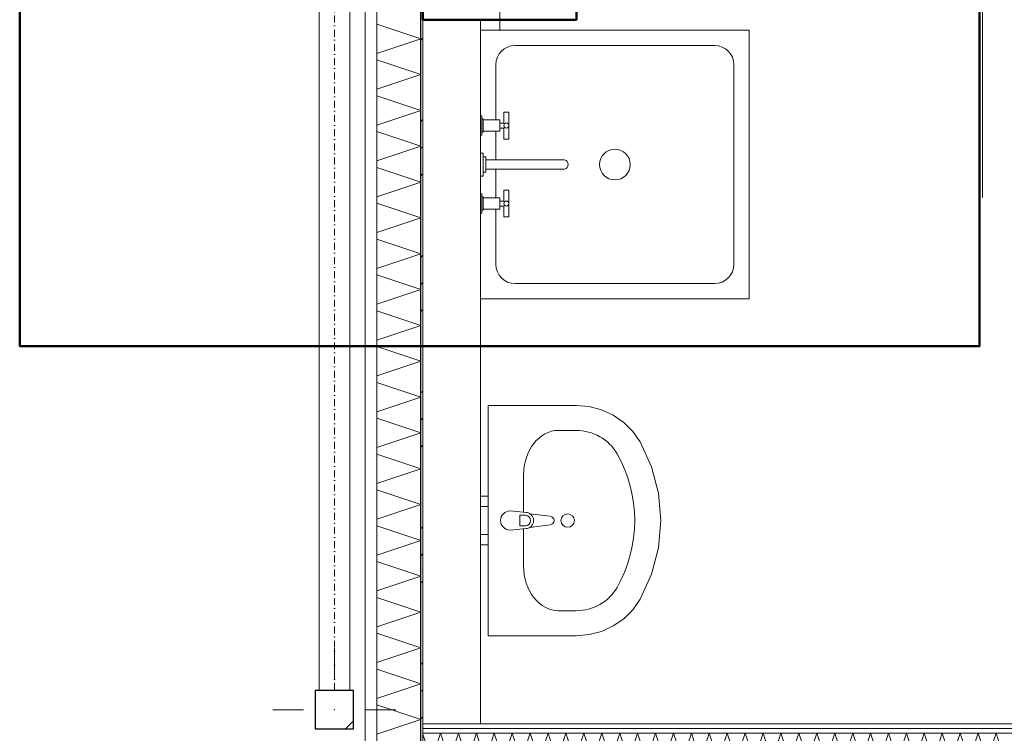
# Model space of a CAD drawing. Extents: x -7314 to 11761, y 144 to 9383.
# Tile 56 of 193: x 809 to 1065, y 3586 to 3772. Entities that reach past the tile are written whole.
import ezdxf
from ezdxf.xclip import XClip

# ---------------------------------------------------------------- set-up
doc = ezdxf.new("R2010")
doc.units = 0
doc.header["$MEASUREMENT"] = 0
doc.header["$XCLIPFRAME"] = 0
for name, pattern in [('Krawędzie ukryte', [68, 48, -20]), ('Kropki i Kreski', [144, 72, -36, 0, -36]), ('Wipeout_Contour', [20000, 0, -20000])]:
    doc.linetypes.add(name, pattern=pattern)
for name, color, linetype in [('_FORMA - struktura elewacja', 7, 'Continuous'), ('FORMA - Arch 01 - 220-A Ściany', 7, 'Continuous'), ('FORMA - Arch 01 - 410-K Osie', 7, 'Continuous'), ('FORMA - Arch 01 - 440-K Słupy', 7, 'Continuous'), ('FORMA - Arch 01 - 540-I Ogrzewanie', 7, 'Continuous'), ('FORMA - Arch 02 - Strefy', 7, 'Continuous'), ('FORMA - Arch 02 - Ściany zewnętrzne', 7, 'Continuous')]:
    doc.layers.add(name, color=color, linetype=linetype)
pattern_1 = [(0, (4185.3, -5972.398), (0, 7.5), [0, -7.5])]

# ---------------------------------------------------------------- blocks, each defined once
blk = doc.blocks.new('*X77')
at = {"layer": 'FORMA - Arch 01 - 220-A Ściany', "color": 7, "linetype": 'Continuous', "lineweight": 5, "ltscale": 0.025}
for p, q in [((916.3, 3579.04), (914.04, 3585.81)), ((918.63, 3586.04), (916.3, 3579.04)), ((920.97, 3579.04), (918.63, 3586.04)), ((923.3, 3586.04), (920.97, 3579.04)), ((925.63, 3579.04), (923.3, 3586.04)), ((927.97, 3586.04), (925.63, 3579.04)), ((929.04, 3582.81), (927.97, 3586.04))]:
    blk.add_line(p, q, dxfattribs=at)
blk = doc.blocks.new('*X78')
at = {"layer": 'FORMA - Arch 01 - 220-A Ściany', "color": 7, "linetype": 'Continuous', "lineweight": 5, "ltscale": 0.025}
for p, q in [((932.63, 3586.04), (930.3, 3579.04)), ((934.97, 3579.04), (932.63, 3586.04)), ((937.3, 3586.04), (934.97, 3579.04)), ((939.63, 3579.04), (937.3, 3586.04)), ((941.97, 3586.04), (939.63, 3579.04)), ((944.3, 3579.04), (941.97, 3586.04)), ((946.63, 3586.04), (944.3, 3579.04)), ((948.97, 3579.04), (946.63, 3586.04)), ((951.3, 3586.04), (948.97, 3579.04)), ((953.63, 3579.04), (951.3, 3586.04)), ((955.97, 3586.04), (953.63, 3579.04)), ((958.3, 3579.04), (955.97, 3586.04)), ((960.63, 3586.04), (958.3, 3579.04)), ((962.97, 3579.04), (960.63, 3586.04)), ((965.3, 3586.04), (962.97, 3579.04)), ((967.63, 3579.04), (965.3, 3586.04)), ((969.97, 3586.04), (967.63, 3579.04)), ((972.3, 3579.04), (969.97, 3586.04)), ((974.63, 3586.04), (972.3, 3579.04)), ((976.97, 3579.04), (974.63, 3586.04)), ((979.3, 3586.04), (976.97, 3579.04)), ((981.63, 3579.04), (979.3, 3586.04)), ((983.97, 3586.04), (981.63, 3579.04)), ((986.3, 3579.04), (983.97, 3586.04)), ((988.63, 3586.04), (986.3, 3579.04)), ((990.97, 3579.04), (988.63, 3586.04)), ((993.3, 3586.04), (990.97, 3579.04)), ((995.63, 3579.04), (993.3, 3586.04)), ((997.97, 3586.04), (995.63, 3579.04)), ((1000.3, 3579.04), (997.97, 3586.04)), ((1002.63, 3586.04), (1000.3, 3579.04)), ((1004.97, 3579.04), (1002.63, 3586.04)), ((1007.3, 3586.04), (1004.97, 3579.04)), ((1009.63, 3579.04), (1007.3, 3586.04)), ((1011.97, 3586.04), (1009.63, 3579.04)), ((1014.3, 3579.04), (1011.97, 3586.04)), ((1016.63, 3586.04), (1014.3, 3579.04)), ((1018.97, 3579.04), (1016.63, 3586.04)), ((1021.3, 3586.04), (1018.97, 3579.04)), ((1023.63, 3579.04), (1021.3, 3586.04)), ((1025.97, 3586.04), (1023.63, 3579.04)), ((1028.3, 3579.04), (1025.97, 3586.04)), ((1030.63, 3586.04), (1028.3, 3579.04)), ((1032.97, 3579.04), (1030.63, 3586.04)), ((1035.3, 3586.04), (1032.97, 3579.04)), ((1037.63, 3579.04), (1035.3, 3586.04)), ((1039.97, 3586.04), (1037.63, 3579.04)), ((1042.3, 3579.04), (1039.97, 3586.04)), ((1044.63, 3586.04), (1042.3, 3579.04)), ((1046.97, 3579.04), (1044.63, 3586.04)), ((1049.3, 3586.04), (1046.97, 3579.04)), ((1051.63, 3579.04), (1049.3, 3586.04)), ((1053.97, 3586.04), (1051.63, 3579.04)), ((1056.3, 3579.04), (1053.97, 3586.04)), ((1058.63, 3586.04), (1056.3, 3579.04)), ((1060.97, 3579.04), (1058.63, 3586.04)), ((1063.3, 3586.04), (1060.97, 3579.04)), ((1065.63, 3579.04), (1063.3, 3586.04))]:
    blk.add_line(p, q, dxfattribs=at)
blk = doc.blocks.new('*X362')
at = {"layer": 'FORMA - Arch 01 - 220-A Ściany', "color": 7, "linetype": 'Continuous', "lineweight": 5, "ltscale": 0.025}
for p, q in [((902.04, 3770.77), (913.54, 3766.94)), ((913.54, 3766.94), (902.04, 3763.1)), ((902.04, 3761.44), (913.54, 3757.6)), ((913.54, 3757.6), (902.04, 3753.77)), ((902.04, 3752.1), (913.54, 3748.27)), ((913.54, 3748.27), (902.04, 3744.44)), ((902.04, 3742.77), (913.54, 3738.94)), ((913.54, 3738.94), (902.04, 3735.1)), ((902.04, 3733.44), (913.54, 3729.6)), ((913.54, 3729.6), (902.04, 3725.77)), ((902.04, 3724.1), (913.54, 3720.27)), ((913.54, 3720.27), (902.04, 3716.44)), ((902.04, 3714.77), (913.54, 3710.94)), ((913.54, 3710.94), (902.04, 3707.1)), ((902.04, 3705.44), (913.54, 3701.6)), ((913.54, 3701.6), (902.04, 3697.77)), ((902.04, 3696.1), (913.54, 3692.27)), ((913.54, 3692.27), (902.04, 3688.44)), ((902.04, 3686.77), (913.54, 3682.94)), ((913.54, 3682.94), (902.04, 3679.1)), ((902.04, 3677.44), (913.54, 3673.6)), ((913.54, 3673.6), (902.04, 3669.77)), ((902.04, 3668.1), (913.54, 3664.27)), ((913.54, 3664.27), (902.04, 3660.44)), ((902.04, 3658.77), (913.54, 3654.94)), ((913.54, 3654.94), (902.04, 3651.1)), ((902.04, 3649.44), (913.54, 3645.6)), ((913.54, 3645.6), (902.04, 3641.77)), ((902.04, 3640.1), (913.54, 3636.27)), ((913.54, 3636.27), (902.04, 3632.44)), ((902.04, 3630.77), (913.54, 3626.94)), ((913.54, 3626.94), (902.04, 3623.1)), ((902.04, 3621.44), (913.54, 3617.6)), ((913.54, 3617.6), (902.04, 3613.77)), ((902.04, 3612.1), (913.54, 3608.27)), ((913.54, 3608.27), (902.04, 3604.44)), ((902.04, 3602.77), (913.54, 3598.94)), ((913.54, 3598.94), (902.04, 3595.1)), ((902.04, 3593.44), (913.54, 3589.6)), ((913.54, 3589.6), (902.04, 3585.77))]:
    blk.add_line(p, q, dxfattribs=at)
blk = doc.blocks.new('Rysunek_1_1', base_point=(4185.3, -5972.4))
at = {"layer": '_FORMA - struktura elewacja', "color": 1, "linetype": 'Continuous', "lineweight": 13, "ltscale": 0.025}
for p, q in [((890.99, 3600.17), (890.99, 3608.17)), ((882.99, 3592.17), (874.99, 3592.17))]:
    blk.add_line(p, q, dxfattribs=at)
at = {"color": 254, "linetype": 'Wipeout_Contour', "lineweight": 0, "ltscale": 14804.102354}
blk.add_wipeout([(885.99, 3597.17), (885.99, 3587.17), (895.99, 3587.17), (895.99, 3597.17)], dxfattribs=at).dxf.layer = '_FORMA - struktura elewacja'
at = {"color": 254, "linetype": 'Wipeout_Contour', "lineweight": 0, "ltscale": 18256.97488}
blk.add_wipeout([(899.04, 7923.64), (899.04, 721.9), (902.04, 721.9), (902.04, 7923.64)], dxfattribs=at).dxf.layer = 'FORMA - Arch 01 - 220-A Ściany'
at = {"color": 254, "linetype": 'Wipeout_Contour', "lineweight": 0, "ltscale": 14796.681363}
blk.add_wipeout([(914.04, 3586.04), (914.04, 3579.04), (929.04, 3579.04), (929.04, 3586.04)], dxfattribs=at).dxf.layer = 'FORMA - Arch 01 - 220-A Ściany'
at = {"color": 254, "linetype": 'Wipeout_Contour', "lineweight": 0, "ltscale": 15454.34512}
blk.add_wipeout([(1323.04, 3588.54), (1323.04, 3797.13), (914.04, 3797.13), (914.04, 3588.54)], dxfattribs=at).dxf.layer = 'FORMA - Arch 02 - Strefy'
at = {"layer": '_FORMA - struktura elewacja', "linetype": 'Continuous', "lineweight": 13}
h = blk.add_hatch(dxfattribs=at)
h.set_pattern_fill('Beton_zbrojony_0001', color=251, style=0, pattern_type=2)
h.set_pattern_definition([(45, (4185.3, -5972.398), (-18.384776, 18.384776), []), (45, (4176.107, -5963.206), (-18.384776, 18.384776), [19.5, -6.5])])
h.paths.add_polyline_path([(885.99, 3597.17), (885.99, 3587.17), (895.99, 3587.17), (895.99, 3597.17)])
at = {"layer": '_FORMA - struktura elewacja', "color": 7, "linetype": 'Continuous', "lineweight": 13, "ltscale": 0.025}
for p, q in [((886.99, 3976.46), (886.99, 3597.17)), ((886.99, 3976.46), (886.99, 3597.17)), ((886.99, 3976.46), (886.99, 3597.17)), ((886.99, 3976.46), (886.99, 3597.17)), ((886.99, 3976.46), (886.99, 3597.17)), ((886.99, 3976.46), (886.99, 3597.17)), ((886.99, 3976.46), (886.99, 3597.17)), ((886.99, 3976.46), (886.99, 3597.17)), ((886.99, 3976.46), (886.99, 3597.17)), ((886.99, 3976.46), (886.99, 3597.17)), ((886.99, 3976.46), (886.99, 3597.17)), ((886.99, 3976.46), (886.99, 3597.17)), ((886.99, 3976.46), (886.99, 3597.17)), ((886.99, 3976.46), (886.99, 3597.17)), ((886.99, 3976.46), (886.99, 3597.17)), ((886.99, 3976.46), (886.99, 3597.17)), ((886.99, 3976.46), (886.99, 3597.17)), ((886.99, 3976.46), (886.99, 3597.17)), ((886.99, 3976.46), (886.99, 3597.17)), ((886.99, 3976.46), (886.99, 3597.17)), ((886.99, 3976.46), (886.99, 3597.17)), ((886.99, 3976.46), (886.99, 3597.17)), ((886.99, 3976.46), (886.99, 3597.17)), ((886.99, 3976.46), (886.99, 3597.17)), ((886.99, 3976.46), (886.99, 3597.17)), ((886.99, 3976.46), (886.99, 3597.17)), ((886.99, 3976.46), (886.99, 3597.17)), ((886.99, 3976.46), (886.99, 3597.17)), ((886.99, 3976.46), (886.99, 3597.17)), ((886.99, 3976.46), (886.99, 3597.17)), ((886.99, 3976.46), (886.99, 3597.17)), ((886.99, 3976.46), (886.99, 3597.17)), ((886.99, 3976.46), (886.99, 3597.17)), ((886.99, 3976.46), (886.99, 3597.17)), ((886.99, 3976.46), (886.99, 3597.17)), ((886.99, 3976.46), (886.99, 3597.17)), ((886.99, 3976.46), (886.99, 3597.17)), ((886.99, 3976.46), (886.99, 3597.17)), ((886.99, 3976.46), (886.99, 3597.17)), ((886.99, 3976.46), (886.99, 3597.17)), ((886.99, 3976.46), (886.99, 3597.17)), ((886.99, 3976.46), (886.99, 3597.17)), ((894.99, 3976.46), (894.99, 3597.17)), ((894.99, 3976.46), (894.99, 3597.17)), ((894.99, 3976.46), (894.99, 3597.17)), ((894.99, 3976.46), (894.99, 3597.17)), ((894.99, 3976.46), (894.99, 3597.17)), ((894.99, 3976.46), (894.99, 3597.17)), ((894.99, 3976.46), (894.99, 3597.17)), ((894.99, 3976.46), (894.99, 3597.17)), ((894.99, 3976.46), (894.99, 3597.17)), ((894.99, 3976.46), (894.99, 3597.17)), ((894.99, 3976.46), (894.99, 3597.17)), ((894.99, 3976.46), (894.99, 3597.17)), ((894.99, 3976.46), (894.99, 3597.17)), ((894.99, 3976.46), (894.99, 3597.17)), ((894.99, 3976.46), (894.99, 3597.17)), ((894.99, 3976.46), (894.99, 3597.17)), ((894.99, 3976.46), (894.99, 3597.17)), ((894.99, 3976.46), (894.99, 3597.17)), ((894.99, 3976.46), (894.99, 3597.17)), ((894.99, 3976.46), (894.99, 3597.17)), ((894.99, 3976.46), (894.99, 3597.17)), ((894.99, 3976.46), (894.99, 3597.17)), ((894.99, 3976.46), (894.99, 3597.17)), ((894.99, 3976.46), (894.99, 3597.17)), ((894.99, 3976.46), (894.99, 3597.17)), ((894.99, 3976.46), (894.99, 3597.17)), ((894.99, 3976.46), (894.99, 3597.17)), ((894.99, 3976.46), (894.99, 3597.17)), ((894.99, 3976.46), (894.99, 3597.17)), ((894.99, 3976.46), (894.99, 3597.17)), ((894.99, 3976.46), (894.99, 3597.17)), ((894.99, 3976.46), (894.99, 3597.17)), ((894.99, 3976.46), (894.99, 3597.17)), ((894.99, 3976.46), (894.99, 3597.17)), ((894.99, 3976.46), (894.99, 3597.17)), ((894.99, 3976.46), (894.99, 3597.17)), ((894.99, 3976.46), (894.99, 3597.17)), ((894.99, 3976.46), (894.99, 3597.17)), ((894.99, 3976.46), (894.99, 3597.17)), ((894.99, 3976.46), (894.99, 3597.17)), ((894.99, 3976.46), (894.99, 3597.17)), ((894.99, 3976.46), (894.99, 3597.17))]:
    blk.add_line(p, q, dxfattribs=at)
at = {"layer": '_FORMA - struktura elewacja', "color": 7, "linetype": 'Kropki i Kreski', "lineweight": 13, "ltscale": 0.025}
blk.add_line((890.99, 3976.46), (890.99, 3597.17), dxfattribs=at)
blk.add_line((890.99, 3976.46), (890.99, 3597.17), dxfattribs=at)
blk.add_line((890.99, 3976.46), (890.99, 3597.17), dxfattribs=at)
blk.add_line((890.99, 3976.46), (890.99, 3597.17), dxfattribs=at)
blk.add_line((890.99, 3976.46), (890.99, 3597.17), dxfattribs=at)
blk.add_line((890.99, 3976.46), (890.99, 3597.17), dxfattribs=at)
blk.add_line((890.99, 3976.46), (890.99, 3597.17), dxfattribs=at)
blk.add_line((890.99, 3976.46), (890.99, 3597.17), dxfattribs=at)
blk.add_line((890.99, 3976.46), (890.99, 3597.17), dxfattribs=at)
blk.add_line((890.99, 3976.46), (890.99, 3597.17), dxfattribs=at)
blk.add_line((890.99, 3976.46), (890.99, 3597.17), dxfattribs=at)
blk.add_line((890.99, 3976.46), (890.99, 3597.17), dxfattribs=at)
blk.add_line((890.99, 3976.46), (890.99, 3597.17), dxfattribs=at)
blk.add_line((890.99, 3976.46), (890.99, 3597.17), dxfattribs=at)
blk.add_line((890.99, 3976.46), (890.99, 3597.17), dxfattribs=at)
blk.add_line((890.99, 3976.46), (890.99, 3597.17), dxfattribs=at)
blk.add_line((890.99, 3976.46), (890.99, 3597.17), dxfattribs=at)
blk.add_line((890.99, 3976.46), (890.99, 3597.17), dxfattribs=at)
blk.add_line((890.99, 3976.46), (890.99, 3597.17), dxfattribs=at)
blk.add_line((890.99, 3976.46), (890.99, 3597.17), dxfattribs=at)
blk.add_line((890.99, 3976.46), (890.99, 3597.17), dxfattribs=at)
blk.add_line((890.99, 3976.46), (890.99, 3597.17), dxfattribs=at)
blk.add_line((890.99, 3976.46), (890.99, 3597.17), dxfattribs=at)
blk.add_line((890.99, 3976.46), (890.99, 3597.17), dxfattribs=at)
blk.add_line((890.99, 3976.46), (890.99, 3597.17), dxfattribs=at)
blk.add_line((890.99, 3976.46), (890.99, 3597.17), dxfattribs=at)
blk.add_line((890.99, 3976.46), (890.99, 3597.17), dxfattribs=at)
blk.add_line((890.99, 3976.46), (890.99, 3597.17), dxfattribs=at)
blk.add_line((890.99, 3976.46), (890.99, 3597.17), dxfattribs=at)
blk.add_line((890.99, 3976.46), (890.99, 3597.17), dxfattribs=at)
blk.add_line((890.99, 3976.46), (890.99, 3597.17), dxfattribs=at)
blk.add_line((890.99, 3976.46), (890.99, 3597.17), dxfattribs=at)
blk.add_line((890.99, 3976.46), (890.99, 3597.17), dxfattribs=at)
blk.add_line((890.99, 3976.46), (890.99, 3597.17), dxfattribs=at)
blk.add_line((890.99, 3976.46), (890.99, 3597.17), dxfattribs=at)
blk.add_line((890.99, 3976.46), (890.99, 3597.17), dxfattribs=at)
blk.add_line((890.99, 3976.46), (890.99, 3597.17), dxfattribs=at)
blk.add_line((890.99, 3976.46), (890.99, 3597.17), dxfattribs=at)
blk.add_line((890.99, 3976.46), (890.99, 3597.17), dxfattribs=at)
blk.add_line((890.99, 3976.46), (890.99, 3597.17), dxfattribs=at)
blk.add_line((890.99, 3976.46), (890.99, 3597.17), dxfattribs=at)
blk.add_line((890.99, 3976.46), (890.99, 3597.17), dxfattribs=at)
at = {"layer": '_FORMA - struktura elewacja', "color": 7, "linetype": 'Continuous', "lineweight": 25, "ltscale": 0.025, "flags": 128}
blk.add_lwpolyline([(885.99, 3597.17), (885.99, 3587.17), (895.99, 3587.17), (895.99, 3597.17)], close=True, dxfattribs=at)
at = {"layer": '_FORMA - struktura elewacja', "color": 1, "linetype": 'Continuous', "lineweight": 13, "ltscale": 0.025}
blk.add_point((890.99, 3592.17), dxfattribs=at)
at = {"layer": 'FORMA - Arch 01 - 220-A Ściany', "color": 7, "linetype": 'Continuous', "lineweight": 18, "ltscale": 0.025}
blk.add_line((902.04, 7923.64), (902.04, 721.9), dxfattribs=at)
at = {"layer": 'FORMA - Arch 01 - 220-A Ściany', "color": 7, "linetype": 'Continuous', "lineweight": 15, "ltscale": 0.025}
blk.add_line((1059.74, 3725.6), (1059.74, 3817.22), dxfattribs=at)
at = {"layer": 'FORMA - Arch 01 - 440-K Słupy', "color": 1, "linetype": 'Continuous', "lineweight": 13, "ltscale": 0.025}
blk.add_line((934.04, 3778.9), (934.04, 3763.9), dxfattribs=at)
at = {"color": 7, "linetype": 'Continuous', "lineweight": 13, "ltscale": 0.025}
blk.add_blockref('*X77', (0, 0), dxfattribs=at)
at = {"color": 254, "linetype": 'Wipeout_Contour', "lineweight": 0, "ltscale": 18256.97488}
blk.add_wipeout([(899.04, 7923.64), (899.04, 721.9), (902.04, 721.9), (902.04, 7923.64)], dxfattribs=at).dxf.layer = 'FORMA - Arch 01 - 220-A Ściany'
at = {"color": 254, "linetype": 'Wipeout_Contour', "lineweight": 0, "ltscale": 14812.661678}
blk.add_wipeout([(914.04, 3587.29), (914.04, 3586.04), (929.04, 3586.04), (929.04, 3587.29)], dxfattribs=at).dxf.layer = 'FORMA - Arch 01 - 220-A Ściany'
at = {"layer": 'FORMA - Arch 01 - 220-A Ściany', "linetype": 'Continuous', "lineweight": 5}
h = blk.add_hatch(dxfattribs=at)
h.set_pattern_fill('Gips_0001', style=0, pattern_type=2)
h.set_pattern_definition(pattern_1)
h.paths.add_polyline_path([(914.04, 3587.29), (914.04, 3586.04), (929.04, 3586.04), (929.04, 3587.29)])
at = {"layer": 'FORMA - Arch 01 - 220-A Ściany', "color": 7, "linetype": 'Continuous', "lineweight": 13, "ltscale": 0.025}
blk.add_line((899.04, 7923.64), (899.04, 721.9), dxfattribs=at)
at = {"layer": 'FORMA - Arch 01 - 220-A Ściany', "color": 7, "linetype": 'Continuous', "lineweight": 18, "ltscale": 0.025, "flags": 128}
blk.add_lwpolyline([(899.04, 7923.64), (902.04, 7923.64), (902.04, 721.9), (899.04, 721.9)], close=True, dxfattribs=at)
at = {"color": 254, "linetype": 'Wipeout_Contour', "lineweight": 0, "ltscale": 18256.97488}
blk.add_wipeout([(899.04, 7923.64), (899.04, 721.9), (902.04, 721.9), (902.04, 7923.64)], dxfattribs=at).dxf.layer = 'FORMA - Arch 01 - 220-A Ściany'
at = {"color": 254, "linetype": 'Wipeout_Contour', "lineweight": 0, "ltscale": 14817.50443}
blk.add_wipeout([(914.04, 3588.54), (914.04, 3587.29), (929.04, 3587.29), (929.04, 3588.54)], dxfattribs=at).dxf.layer = 'FORMA - Arch 01 - 220-A Ściany'
at = {"layer": 'FORMA - Arch 01 - 220-A Ściany', "linetype": 'Continuous', "lineweight": 5}
h = blk.add_hatch(dxfattribs=at)
h.set_pattern_fill('Gips_0001', style=0, pattern_type=2)
h.set_pattern_definition(pattern_1)
h.paths.add_polyline_path([(914.04, 3588.54), (914.04, 3587.29), (929.04, 3587.29), (929.04, 3588.54)])
at = {"layer": 'FORMA - Arch 01 - 220-A Ściany', "color": 7, "linetype": 'Continuous', "lineweight": 18, "ltscale": 0.025}
blk.add_line((902.04, 4618.9), (902.04, 721.9), dxfattribs=at)
at = {"layer": 'FORMA - Arch 01 - 220-A Ściany', "color": 7, "linetype": 'Continuous', "lineweight": 15, "ltscale": 0.025, "flags": 128}
for points in [[(914.04, 3588.54), (914.04, 3587.29)], [(914.04, 3587.29), (914.04, 3586.04)], [(914.04, 3586.04), (914.04, 3579.04)]]:
    blk.add_lwpolyline(points, dxfattribs=at)
at = {"color": 254, "linetype": 'Wipeout_Contour', "lineweight": 0, "ltscale": 18256.97488}
blk.add_wipeout([(899.04, 7923.64), (899.04, 721.9), (902.04, 721.9), (902.04, 7923.64)], dxfattribs=at).dxf.layer = 'FORMA - Arch 01 - 220-A Ściany'
at = {"color": 254, "linetype": 'Wipeout_Contour', "lineweight": 0, "ltscale": 15060.604733}
blk.add_wipeout([(1323.04, 3588.54), (929.04, 3588.54), (929.04, 3587.29), (1323.04, 3587.29)], dxfattribs=at).dxf.layer = 'FORMA - Arch 01 - 220-A Ściany'
at = {"layer": 'FORMA - Arch 01 - 220-A Ściany', "linetype": 'Continuous', "lineweight": 5}
h = blk.add_hatch(dxfattribs=at)
h.set_pattern_fill('Gips_0001', style=0, pattern_type=2)
h.set_pattern_definition(pattern_1)
h.paths.add_polyline_path([(1323.04, 3588.54), (929.04, 3588.54), (929.04, 3587.29), (1323.04, 3587.29)])
at = {"layer": 'FORMA - Arch 01 - 220-A Ściany', "color": 7, "linetype": 'Continuous', "lineweight": 13, "ltscale": 0.025}
blk.add_line((899.04, 7923.64), (899.04, 721.9), dxfattribs=at)
at = {"layer": 'FORMA - Arch 01 - 220-A Ściany', "color": 7, "linetype": 'Continuous', "lineweight": 18, "ltscale": 0.025, "flags": 128}
blk.add_lwpolyline([(899.04, 7923.64), (902.04, 7923.64), (902.04, 721.9), (899.04, 721.9)], close=True, dxfattribs=at)
at = {"color": 254, "linetype": 'Wipeout_Contour', "lineweight": 0, "ltscale": 15055.839}
blk.add_wipeout([(1323.04, 3587.29), (929.04, 3587.29), (929.04, 3586.04), (1323.04, 3586.04)], dxfattribs=at).dxf.layer = 'FORMA - Arch 01 - 220-A Ściany'
at = {"layer": 'FORMA - Arch 01 - 220-A Ściany', "linetype": 'Continuous', "lineweight": 5}
h = blk.add_hatch(dxfattribs=at)
h.set_pattern_fill('Gips_0001', style=0, pattern_type=2)
h.set_pattern_definition(pattern_1)
h.paths.add_polyline_path([(1323.04, 3587.29), (929.04, 3587.29), (929.04, 3586.04), (1323.04, 3586.04)])
at = {"layer": 'FORMA - Arch 01 - 220-A Ściany', "color": 7, "linetype": 'Continuous', "lineweight": 15, "ltscale": 0.025, "flags": 128}
blk.add_lwpolyline([(1323.04, 3588.54), (929.04, 3588.54)], dxfattribs=at)
at = {"layer": 'FORMA - Arch 02 - Ściany zewnętrzne', "color": 7, "linetype": 'Continuous', "lineweight": 15, "ltscale": 0.025}
blk.add_line((929.04, 3588.54), (914.04, 3588.54), dxfattribs=at)
at = {"color": 254, "linetype": 'Wipeout_Contour', "lineweight": 0, "ltscale": 15040.113296}
blk.add_wipeout([(1323.04, 3586.04), (929.04, 3586.04), (929.04, 3579.04), (1323.04, 3579.04)], dxfattribs=at).dxf.layer = 'FORMA - Arch 01 - 220-A Ściany'
at = {"layer": 'FORMA - Arch 01 - 220-A Ściany', "color": 7, "linetype": 'Continuous', "lineweight": 13, "ltscale": 0.025}
for p, q in [((1323.04, 3587.29), (929.04, 3587.29)), ((1323.04, 3586.04), (929.04, 3586.04))]:
    blk.add_line(p, q, dxfattribs=at)
at = {"layer": 'FORMA - Arch 02 - Ściany zewnętrzne', "color": 7, "linetype": 'Continuous', "lineweight": 13, "ltscale": 0.025}
for p, q in [((914.04, 3587.29), (929.04, 3587.29)), ((914.04, 3586.04), (929.04, 3586.04))]:
    blk.add_line(p, q, dxfattribs=at)
at = {"color": 7, "linetype": 'Continuous', "lineweight": 13, "ltscale": 0.025}
blk.add_blockref('*X78', (0, 0), dxfattribs=at)
at = {"color": 254, "linetype": 'Wipeout_Contour', "lineweight": 0, "ltscale": 15175.644043}
blk.add_wipeout([(914.04, 3588.54), (929.04, 3588.54), (929.04, 3771.9), (914.04, 3771.9)], dxfattribs=at).dxf.layer = 'FORMA - Arch 02 - Ściany zewnętrzne'
at = {"layer": 'FORMA - Arch 02 - Ściany zewnętrzne', "color": 7, "linetype": 'Continuous', "lineweight": 15, "ltscale": 0.025}
blk.add_line((929.04, 3588.54), (914.04, 3588.54), dxfattribs=at)
at = {"layer": 'FORMA - Arch 02 - Ściany zewnętrzne', "color": 7, "linetype": 'Continuous', "lineweight": 13, "ltscale": 0.025, "flags": 128}
for points in [[(914.04, 3771.9), (914.04, 3588.54)], [(929.04, 3588.54), (929.04, 3771.9)]]:
    blk.add_lwpolyline(points, dxfattribs=at)
at = {"color": 254, "linetype": 'Wipeout_Contour', "lineweight": 0, "ltscale": 14315.011132}
blk.add_wipeout([(913.54, 3986.46), (913.54, 2928.43), (914.04, 2928.43), (914.04, 3986.46)], dxfattribs=at).dxf.layer = 'FORMA - Arch 01 - 220-A Ściany'
at = {"color": 254, "linetype": 'Wipeout_Contour', "lineweight": 0, "ltscale": 15427.034814}
blk.add_wipeout([(999.04, 3699.17), (999.04, 3769.17), (929.04, 3769.17), (929.04, 3699.17)], dxfattribs=at).dxf.layer = 'FORMA - Arch 01 - 540-I Ogrzewanie'
at = {"color": 254, "linetype": 'Wipeout_Contour', "lineweight": 0, "ltscale": 15052.730885}
blk.add_wipeout([(931.04, 3645.1), (931.04, 3647.8), (929.04, 3647.8), (929.04, 3645.1)], dxfattribs=at).dxf.layer = 'FORMA - Arch 01 - 540-I Ogrzewanie'
at = {"color": 254, "linetype": 'Wipeout_Contour', "lineweight": 0, "ltscale": 15013.974969}
blk.add_wipeout([(931.04, 3635.1), (931.04, 3637.8), (929.04, 3637.8), (929.04, 3635.1)], dxfattribs=at).dxf.layer = 'FORMA - Arch 01 - 540-I Ogrzewanie'
at = {"layer": 'FORMA - Arch 01 - 220-A Ściany', "linetype": 'Continuous', "lineweight": 5}
h = blk.add_hatch(dxfattribs=at)
h.set_pattern_fill('Aluminium_0001', style=0, pattern_type=2)
h.set_pattern_definition([(45, (4185.3, -5972.398), (-17.67767, 17.67767), []), (45, (4181.764, -5968.863), (-17.67767, 17.67767), []), (45, (4178.229, -5965.327), (-17.67767, 17.67767), [])])
h.paths.add_polyline_path([(913.54, 3986.46), (913.54, 2928.43), (914.04, 2928.43), (914.04, 3986.46)])
at = {"layer": 'FORMA - Arch 01 - 540-I Ogrzewanie', "color": 6, "linetype": 'Continuous', "lineweight": 15, "ltscale": 0.025}
for p, q in [((938.04, 3765.17), (990.04, 3765.17)), ((933.04, 3708.17), (933.04, 3760.17)), ((995.04, 3760.17), (995.04, 3708.17)), ((990.04, 3703.17), (938.04, 3703.17))]:
    blk.add_line(p, q, dxfattribs=at)
at = {"layer": 'FORMA - Arch 01 - 540-I Ogrzewanie', "color": 6, "linetype": 'Continuous', "lineweight": 15, "ltscale": 0.025, "flags": 128}
for points in [[(999.04, 3699.17), (999.04, 3769.17), (929.04, 3769.17), (929.04, 3699.17)], [(931.04, 3645.1), (931.04, 3647.8), (929.04, 3647.8), (929.04, 3645.1)], [(931.04, 3635.1), (931.04, 3637.8), (929.04, 3637.8), (929.04, 3635.1)]]:
    blk.add_lwpolyline(points, close=True, dxfattribs=at)
at = {"layer": 'FORMA - Arch 01 - 540-I Ogrzewanie', "color": 6, "linetype": 'Continuous', "lineweight": 15, "ltscale": 0.025}
blk.add_circle((964.04, 3734.17), 4, dxfattribs=at)
for centre, start, end in [((938.04, 3760.17), 90, 180), ((990.04, 3760.17), 0, 90), ((938.04, 3708.17), 180, 270), ((990.04, 3708.17), 270, 0)]:
    blk.add_arc(centre, 5, start, end, dxfattribs=at)
at = {"color": 254, "linetype": 'Wipeout_Contour', "lineweight": 0, "ltscale": 17375.101863}
blk.add_wipeout([(913.54, 3986.46), (902.04, 3986.46), (902.04, 2928.43), (911.04, 2928.43), (913.54, 2928.43)], dxfattribs=at).dxf.layer = 'FORMA - Arch 01 - 220-A Ściany'
at = {"color": 254, "linetype": 'Wipeout_Contour', "lineweight": 0, "ltscale": 77172.70983}
blk.add_wipeout([(934.04, 3742.82), (934.04, 3743.67), (935.14, 3743.67), (935.14, 3740.82), (936.44, 3740.82), (936.44, 3747.82), (935.14, 3747.82), (935.14, 3744.97), (934.04, 3744.97), (934.04, 3745.82), (929.74, 3745.82), (929.74, 3746.07), (929.39, 3746.07), (929.39, 3746.82), (929.04, 3746.82), (929.04, 3741.82), (929.39, 3741.82), (929.39, 3742.57), (929.74, 3742.57), (929.74, 3742.82)], dxfattribs=at).dxf.layer = 'FORMA - Arch 01 - 540-I Ogrzewanie'
at = {"color": 254, "linetype": 'Wipeout_Contour', "lineweight": 0, "ltscale": 30816.713681}
blk.add_wipeout([(930.44, 3735.37), (930.44, 3732.97), (950.95, 3732.97), (950.95, 3732.97), (951.74, 3733.64), (951.74, 3734.69), (950.95, 3735.37), (950.95, 3735.37)], dxfattribs=at).dxf.layer = 'FORMA - Arch 01 - 540-I Ogrzewanie'
at = {"color": 254, "linetype": 'Wipeout_Contour', "lineweight": 0, "ltscale": 76778.80089}
blk.add_wipeout([(934.04, 3725.52), (929.74, 3725.52), (929.74, 3725.77), (929.39, 3725.77), (929.39, 3726.52), (929.04, 3726.52), (929.04, 3721.52), (929.39, 3721.52), (929.39, 3722.27), (929.74, 3722.27), (929.74, 3722.52), (934.04, 3722.52), (934.04, 3723.37), (935.14, 3723.37), (935.14, 3720.52), (936.44, 3720.52), (936.44, 3727.52), (935.14, 3727.52), (935.14, 3724.67), (934.04, 3724.67)], dxfattribs=at).dxf.layer = 'FORMA - Arch 01 - 540-I Ogrzewanie'
at = {"color": 254, "linetype": 'Wipeout_Contour', "lineweight": 0, "ltscale": 79097.465613}
blk.add_wipeout([(931.04, 3611.45), (953.95, 3611.45), (957.32, 3611.74), (960.59, 3612.59), (963.64, 3614), (966.38, 3615.89), (968.73, 3618.23), (970.6, 3620.93), (973.59, 3627.45), (975.42, 3634.35), (976.04, 3641.45), (975.42, 3648.54), (973.59, 3655.44), (970.6, 3661.96), (968.73, 3664.66), (966.38, 3667), (963.64, 3668.9), (960.59, 3670.3), (957.32, 3671.16), (953.95, 3671.45), (931.04, 3671.45)], dxfattribs=at).dxf.layer = 'FORMA - Arch 01 - 540-I Ogrzewanie'
at = {"layer": 'FORMA - Arch 01 - 220-A Ściany', "color": 7, "linetype": 'Continuous', "lineweight": 25, "ltscale": 0.025}
blk.add_line((913.54, 2928.43), (913.54, 3986.46), dxfattribs=at)
at = {"layer": 'FORMA - Arch 01 - 220-A Ściany', "color": 7, "linetype": 'Continuous', "lineweight": 15, "ltscale": 0.025, "flags": 128}
blk.add_lwpolyline([(914.04, 2928.43), (914.04, 3986.46)], dxfattribs=at)
at = {"layer": 'FORMA - Arch 01 - 410-K Osie', "color": 7, "linetype": 'Krawędzie ukryte', "lineweight": 13, "ltscale": 0.025}
blk.add_line((914.04, 567.07), (914.04, 8978.35), dxfattribs=at)
at = {"layer": 'FORMA - Arch 01 - 540-I Ogrzewanie', "color": 6, "linetype": 'Continuous', "lineweight": 15, "ltscale": 0.025}
for p, q in [((929.39, 3742.57), (929.39, 3746.07)), ((929.74, 3745.82), (929.74, 3742.82)), ((934.04, 3744.97), (934.04, 3743.67)), ((935.14, 3744.97), (935.33, 3744.78)), ((935.14, 3743.67), (935.33, 3743.86)), ((929.39, 3725.77), (929.39, 3722.27)), ((929.74, 3722.52), (929.74, 3725.52)), ((934.04, 3723.37), (934.04, 3724.67)), ((935.14, 3724.67), (935.33, 3724.48)), ((935.14, 3723.37), (935.33, 3723.56)), ((949.37, 3664.92), (953.95, 3664.92)), ((940.27, 3653.33), (940.27, 3629.56)), ((949.37, 3617.97), (953.95, 3617.97))]:
    blk.add_line(p, q, dxfattribs=at)
at = {"layer": 'FORMA - Arch 01 - 540-I Ogrzewanie', "color": 6, "linetype": 'Continuous', "lineweight": 15, "ltscale": 0.025, "flags": 128}
for points in [[(934.04, 3742.82), (929.74, 3742.82), (929.74, 3742.57), (929.39, 3742.57), (929.39, 3741.82), (929.04, 3741.82), (929.04, 3746.82), (929.39, 3746.82), (929.39, 3746.07), (929.74, 3746.07), (929.74, 3745.82), (934.04, 3745.82), (934.04, 3744.97), (935.14, 3744.97), (935.14, 3747.82), (936.44, 3747.82), (936.44, 3740.82), (935.14, 3740.82), (935.14, 3743.67), (934.04, 3743.67)], [(934.04, 3725.52), (929.74, 3725.52), (929.74, 3725.77), (929.39, 3725.77), (929.39, 3726.52), (929.04, 3726.52), (929.04, 3721.52), (929.39, 3721.52), (929.39, 3722.27), (929.74, 3722.27), (929.74, 3722.52), (934.04, 3722.52), (934.04, 3723.37), (935.14, 3723.37), (935.14, 3720.52), (936.44, 3720.52), (936.44, 3727.52), (935.14, 3727.52), (935.14, 3724.67), (934.04, 3724.67)], [(931.04, 3611.45), (953.95, 3611.45), (957.32, 3611.74), (960.59, 3612.59), (963.64, 3614), (966.38, 3615.89), (968.73, 3618.23), (970.6, 3620.93), (973.59, 3627.45), (975.42, 3634.35), (976.04, 3641.45), (975.42, 3648.54), (973.59, 3655.44), (970.6, 3661.96), (968.73, 3664.66), (966.38, 3667), (963.64, 3668.9), (960.59, 3670.3), (957.32, 3671.16), (953.95, 3671.45), (931.04, 3671.45)]]:
    blk.add_lwpolyline(points, close=True, dxfattribs=at)
blk.add_lwpolyline([(930.44, 3735.37), (930.44, 3732.97), (950.95, 3732.97, 0.759247), (950.95, 3735.37)], format="xyb", close=True, dxfattribs=at)
at = {"layer": 'FORMA - Arch 01 - 540-I Ogrzewanie', "color": 6, "linetype": 'Continuous', "lineweight": 15, "ltscale": 0.025}
for centre, radius in [((935.79, 3744.32), 0.65), ((935.79, 3724.02), 0.65), ((951.75, 3641.45), 1.75)]:
    blk.add_circle(centre, radius, dxfattribs=at)
for centre, major_axis, ratio, start_param, end_param in [((949.37, 3653.32), (0, 11.61), 0.783646, 0, 1.570796), ((953.95, 3653.33), (12.12, 0), 0.956522, 0.496975, 1.570796), ((931.04, 3641.45), (38.18, 0), 0.956522, 5.78621, 6.78016), ((949.37, 3629.58), (0, 11.61), 0.783646, 1.570796, 3.141593), ((953.95, 3629.56), (12.12, 0), 0.956522, 4.712389, 5.78621)]:
    blk.add_ellipse(centre, major_axis=major_axis, ratio=ratio, start_param=start_param, end_param=end_param, dxfattribs=at)
at = {"color": 7, "linetype": 'Continuous', "lineweight": 13, "ltscale": 0.025}
blk.add_blockref('*X362', (0, 0), dxfattribs=at)
at = {"color": 254, "linetype": 'Wipeout_Contour', "lineweight": 0, "ltscale": 15176.776915}
blk.add_wipeout([(899.04, 3686.9), (899.04, 3684.9), (901.04, 3684.9), (901.04, 3686.9)], dxfattribs=at).dxf.layer = 'FORMA - Arch 01 - 220-A Ściany'
at = {"color": 254, "linetype": 'Wipeout_Contour', "lineweight": 0, "ltscale": 15393.02367}
blk.add_wipeout([(930.44, 3732.17), (930.44, 3736.17), (929.74, 3736.17), (929.74, 3732.17)], dxfattribs=at).dxf.layer = 'FORMA - Arch 01 - 540-I Ogrzewanie'
at = {"color": 254, "linetype": 'Wipeout_Contour', "lineweight": 0, "ltscale": 82746.775421}
blk.add_wipeout([(936.77, 3638.95), (940.97, 3639.35), (940.97, 3639.35), (941.92, 3639.67), (941.92, 3639.67), (947.21, 3640.34), (947.21, 3640.34), (947.91, 3640.71), (948.19, 3641.45), (947.91, 3642.19), (947.21, 3642.56), (947.21, 3642.56), (941.92, 3643.22), (941.92, 3643.22), (940.97, 3643.55), (940.97, 3643.55), (936.77, 3643.95), (936.77, 3643.95), (935, 3643.21), (934.27, 3641.45), (935, 3639.68)], dxfattribs=at).dxf.layer = 'FORMA - Arch 01 - 540-I Ogrzewanie'
at = {"layer": 'FORMA - Arch 01 - 540-I Ogrzewanie', "color": 6, "linetype": 'Continuous', "lineweight": 15, "ltscale": 0.025}
for p, q in [((939.26, 3642.81), (940.75, 3642.81)), ((939.26, 3640.09), (939.26, 3642.81)), ((940.75, 3640.09), (939.26, 3640.09))]:
    blk.add_line(p, q, dxfattribs=at)
at = {"layer": 'FORMA - Arch 01 - 540-I Ogrzewanie', "color": 6, "linetype": 'Continuous', "lineweight": 15, "ltscale": 0.025, "flags": 128}
blk.add_lwpolyline([(930.44, 3732.17), (930.44, 3736.17), (929.74, 3736.17), (929.74, 3732.17)], close=True, dxfattribs=at)
blk.add_lwpolyline([(936.77, 3638.95), (940.97, 3639.35, 0.12102), (941.92, 3639.67), (947.21, 3640.34, 0.882566), (947.21, 3642.56), (941.92, 3643.22, 0.12102), (940.97, 3643.55), (936.77, 3643.95, 1)], format="xyb", close=True, dxfattribs=at)
at = {"layer": 'FORMA - Arch 01 - 540-I Ogrzewanie', "color": 6, "linetype": 'Continuous', "lineweight": 15, "ltscale": 0.025}
for centre, radius, start, end in [((940.75, 3641.45), 1.36, 270, 90), ((940.78, 3641.45), 2.11, 302.771, 57.229)]:
    blk.add_arc(centre, radius, start, end, dxfattribs=at)
at = {"color": 254, "linetype": 'Wipeout_Contour', "lineweight": 0, "ltscale": 10481.606042}
blk.add_wipeout([(899.04, 3986.46), (899.04, 721.9), (902.04, 721.9), (902.04, 3986.46)], dxfattribs=at).dxf.layer = 'FORMA - Arch 01 - 220-A Ściany'
at = {"layer": 'FORMA - Arch 01 - 220-A Ściany', "color": 7, "linetype": 'Continuous', "lineweight": 18, "ltscale": 0.025}
blk.add_line((902.04, 3986.46), (902.04, 2928.43), dxfattribs=at)
at = {"color": 254, "linetype": 'Wipeout_Contour', "lineweight": 0, "ltscale": 15392.347204}
blk.add_wipeout([(929.74, 3731.17), (929.74, 3737.17), (929.04, 3737.17), (929.04, 3731.17)], dxfattribs=at).dxf.layer = 'FORMA - Arch 01 - 540-I Ogrzewanie'
at = {"layer": 'FORMA - Arch 01 - 540-I Ogrzewanie', "color": 6, "linetype": 'Continuous', "lineweight": 15, "ltscale": 0.025, "flags": 128}
blk.add_lwpolyline([(929.74, 3731.17), (929.74, 3737.17), (929.04, 3737.17), (929.04, 3731.17)], close=True, dxfattribs=at)
at = {"color": 254, "linetype": 'Wipeout_Contour', "lineweight": 0, "ltscale": 15176.776915}
blk.add_wipeout([(899.04, 3686.9), (899.04, 3684.9), (901.04, 3684.9), (901.04, 3686.9)], dxfattribs=at).dxf.layer = 'FORMA - Arch 01 - 220-A Ściany'
at = {"layer": 'FORMA - Arch 01 - 220-A Ściany', "color": 7, "linetype": 'Continuous', "lineweight": 13, "ltscale": 0.025}
blk.add_line((899.04, 3686.9), (899.04, 3684.9), dxfattribs=at)
at = {"layer": 'FORMA - Arch 01 - 220-A Ściany', "color": 7, "linetype": 'Continuous', "lineweight": 18, "ltscale": 0.025, "flags": 128}
blk.add_lwpolyline([(899.04, 3686.9), (901.04, 3686.9), (901.04, 3684.9), (899.04, 3684.9)], close=True, dxfattribs=at)
at = {"color": 254, "linetype": 'Wipeout_Contour', "lineweight": 0, "ltscale": 10481.606042}
blk.add_wipeout([(899.04, 3986.46), (899.04, 721.9), (902.04, 721.9), (902.04, 3986.46)], dxfattribs=at).dxf.layer = 'FORMA - Arch 01 - 220-A Ściany'
at = {"layer": '_FORMA - struktura elewacja', "color": 1, "linetype": 'Continuous', "lineweight": 13, "ltscale": 0.025}
blk.add_line((898.99, 3592.17), (906.99, 3592.17), dxfattribs=at)
at = {"layer": 'FORMA - Arch 01 - 220-A Ściany', "color": 7, "linetype": 'Continuous', "lineweight": 13, "ltscale": 0.025}
blk.add_line((899.04, 3986.46), (899.04, 721.9), dxfattribs=at)
at = {"layer": 'FORMA - Arch 01 - 220-A Ściany', "color": 7, "linetype": 'Continuous', "lineweight": 18, "ltscale": 0.025, "flags": 128}
blk.add_lwpolyline([(899.04, 3986.46), (902.04, 3986.46), (902.04, 721.9), (899.04, 721.9)], close=True, dxfattribs=at)

msp = doc.modelspace()

# ---------------------------------------------------------------- block references
at = {"lineweight": 20}
ref = msp.add_blockref('Rysunek_1_1', (4185.29965, -5972.39804), dxfattribs=at)
XClip(ref).set_block_clipping_path([(254.0251470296, 246.5573808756), (9689.7973583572, 9358.9497337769)])

# ---------------------------------------------------------------- next in the draw order: linework, layer by layer
at = {"lineweight": 50}
for points in [[(809.04065, 3886.89689), (1059.04065, 3886.89689), (1059.04065, 3686.89689), (809.04065, 3686.89689), (809.04065, 3886.89689)], [(914.04065, 3801.89683), (914.04065, 3771.89682), (954.04065, 3771.89682), (954.04065, 3801.89683), (914.04065, 3801.89683)]]:
    msp.add_lwpolyline(points, dxfattribs=at)

doc.saveas('drawing.dxf')
